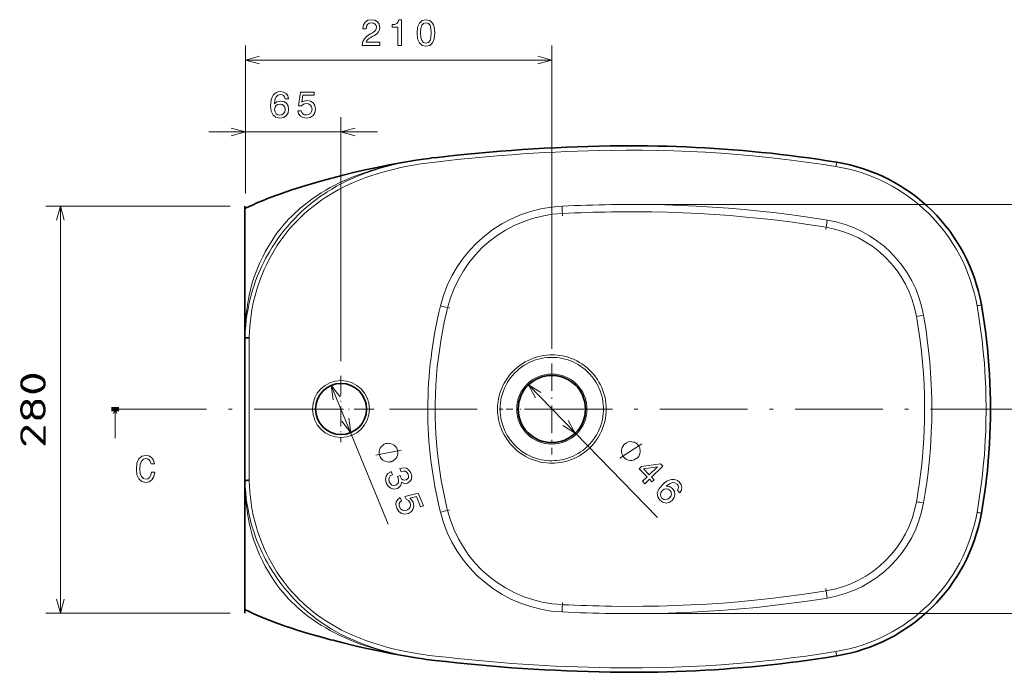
# Model space of a CAD drawing. Extents: x 4 to 344, y 23 to 227.
# Tile 1 of 5: x 8 to 143, y 23 to 112. Entities that reach past the tile are written whole.
import ezdxf
from ezdxf.enums import TextEntityAlignment as Align

# ---------------------------------------------------------------- set-up
doc = ezdxf.new("R2010")
doc.units = 0
doc.linetypes.add('DASHDOT', pattern=[18.5, 12, -3, 0.5, -3])
doc.layers.get('0').update_dxf_attribs({"lineweight": 13})
doc.styles.get("Standard").update_dxf_attribs({"font": 'isocp.shx'})

# ---------------------------------------------------------------- blocks, each defined once
blk = doc.blocks.new('BLOCK1')
at = {"color": 7, "lineweight": 13}
for p, q in [((67.36, 112.74), (42.13, 112.74)), ((44.13, 57.06), (44.13, 112.74)), ((67.36, 57.06), (42.13, 57.06))]:
    blk.add_line(p, q, dxfattribs=at)
for points in [[(44.65, 110.81), (44.13, 112.74), (43.61, 110.81)], [(43.61, 58.99), (44.13, 57.06), (44.65, 58.99)]]:
    blk.add_lwpolyline(points, dxfattribs=at)
blk.add_text('280', height=3.5, rotation=90, dxfattribs=at).set_placement((42.13, 79.65), (42.13, 90.15), align=Align.FIT)
blk = doc.blocks.new('BLOCK2')
at = {"color": 7, "lineweight": 13}
for p, q in [((124.15, 112.98), (183.88, 112.98)), ((181.88, 56.99), (181.88, 112.98)), ((124.15, 56.99), (183.88, 56.99))]:
    blk.add_line(p, q, dxfattribs=at)
for points in [[(182.39, 111.04), (181.88, 112.98), (181.36, 111.04)], [(181.36, 58.92), (181.88, 56.99), (182.39, 58.92)]]:
    blk.add_lwpolyline(points, dxfattribs=at)
blk.add_text('280', height=3.5, rotation=90, dxfattribs=at).set_placement((179.88, 79.73), (179.88, 90.24), align=Align.FIT)

msp = doc.modelspace()

# ---------------------------------------------------------------- linework, layer by layer
at = {"color": 7, "lineweight": 13}
for p, q in [((38.83, 88.02), (38.83, 108.29)), ((80.73, 66.79), (80.73, 108.29)), ((38.83, 106.29), (80.73, 106.29)), ((51.89, 65.1), (51.89, 98.46)), ((33.83, 96.46), (56.89, 96.46)), ((50.57, 61.79), (58.35, 42.78)), ((77.52, 61.85), (95.18, 43.7))]:
    msp.add_line(p, q, dxfattribs=at)
at = {"color": 7, "lineweight": 13, "ltscale": 0.260987}
msp.add_line((38.83, 88.02), (38.83, 98.46), dxfattribs=at)
at = {"color": 7, "lineweight": 35, "ltscale": 0.008368}
for p, q in [((50.8, 90.19), (50.47, 90.1)), ((50.8, 26.91), (50.47, 26.99))]:
    msp.add_line(p, q, dxfattribs=at)
at = {"color": 7, "lineweight": 35}
msp.add_line((38.74, 86.31), (38.74, 30.62), dxfattribs=at)
at = {"color": 7, "lineweight": 13, "ltscale": 0.007752}
for p, q in [((82.18, 85.31), (82.19, 85)), ((82.18, 31.78), (82.19, 32.09))]:
    msp.add_line(p, q, dxfattribs=at)
at = {"color": 7, "lineweight": 13, "ltscale": 0.000138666}
for p, q in [((38.73, 82.66), (38.73, 82.67)), ((38.73, 34.43), (38.73, 34.43))]:
    msp.add_line(p, q, dxfattribs=at)
at = {"color": 7, "lineweight": 13, "ltscale": 0.008057}
for p, q in [((118.24, 83.42), (118.19, 83.1)), ((118.24, 33.68), (118.19, 34))]:
    msp.add_line(p, q, dxfattribs=at)
at = {"color": 7, "lineweight": 13, "ltscale": 0.000121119}
msp.add_line((38.73, 81.74), (38.73, 81.75), dxfattribs=at)
at = {"color": 7, "lineweight": 13, "ltscale": 0.00761}
for p, q in [((66.48, 72.42), (66.77, 72.35)), ((66.48, 44.68), (66.77, 44.75))]:
    msp.add_line(p, q, dxfattribs=at)
at = {"color": 7, "lineweight": 13, "ltscale": 0.002537}
for p, q in [((38.73, 68.4), (38.73, 68.3)), ((38.73, 48.69), (38.73, 48.79))]:
    msp.add_line(p, q, dxfattribs=at)
at = {"color": 7, "lineweight": 13, "ltscale": 0.00053447}
for p, q in [((38.75, 68.4), (38.73, 68.4)), ((38.75, 48.69), (38.73, 48.69))]:
    msp.add_line(p, q, dxfattribs=at)
at = {"color": 7, "lineweight": 13, "ltscale": 3.50952e-05}
for p, q in [((38.73, 68.3), (38.73, 68.3)), ((38.73, 48.79), (38.73, 48.79))]:
    msp.add_line(p, q, dxfattribs=at)
at = {"color": 7, "lineweight": 35, "ltscale": 0.091506}
for p, q in [((38.73, 64.61), (38.73, 68.27)), ((38.73, 52.48), (38.73, 48.82))]:
    msp.add_line(p, q, dxfattribs=at)
at = {"color": 7, "lineweight": 35, "ltscale": 0.091505}
for p, q in [((38.73, 68.27), (38.73, 64.61)), ((38.73, 48.82), (38.73, 52.48))]:
    msp.add_line(p, q, dxfattribs=at)
at = {"color": 7, "lineweight": 13, "ltscale": 0.001622}
for p, q in [((38.75, 68.4), (38.74, 68.34)), ((38.75, 48.69), (38.74, 48.76))]:
    msp.add_line(p, q, dxfattribs=at)
at = {"color": 7, "lineweight": 13, "ltscale": 0.014849}
for p, q in [((39.34, 68.33), (38.75, 68.4)), ((39.34, 48.77), (38.75, 48.69))]:
    msp.add_line(p, q, dxfattribs=at)
at = {"color": 7, "lineweight": 13, "ltscale": 0.242312}
for q in [(39.33, 68.24), (39.33, 48.86)]:
    msp.add_line((39.33, 58.55), q, dxfattribs=at)
at = {"color": 7, "linetype": 'DASHDOT', "lineweight": 13, "ltscale": 0.312158}
for p, q in [((80.73, 64.79), (80.73, 52.31)), ((86.97, 58.55), (74.49, 58.55))]:
    msp.add_line(p, q, dxfattribs=at)
at = {"color": 7, "lineweight": 35, "ltscale": 0.151607}
msp.add_line((38.73, 58.55), (38.73, 64.61), dxfattribs=at)
at = {"color": 7, "lineweight": 13, "ltscale": 0.151607}
for q in [(38.73, 64.61), (38.73, 52.48)]:
    msp.add_line((38.73, 58.55), q, dxfattribs=at)
at = {"color": 7, "linetype": 'DASHDOT', "lineweight": 13, "ltscale": 0.227501}
for p, q in [((51.89, 63.1), (51.89, 54)), ((56.44, 58.55), (47.34, 58.55))]:
    msp.add_line(p, q, dxfattribs=at)
at = {"color": 7, "lineweight": 100, "ltscale": 0.025}
msp.add_line((20.51, 58.55), (21.51, 58.55), dxfattribs=at)
at = {"color": 7, "lineweight": 13, "ltscale": 0.1}
msp.add_line((21.01, 58.55), (21.01, 54.55), dxfattribs=at)
at = {"color": 7, "linetype": 'DASHDOT', "lineweight": 13}
msp.add_line((21.51, 58.55), (176.3, 58.55), dxfattribs=at)
at = {"color": 7, "lineweight": 35, "ltscale": 0.151677}
msp.add_line((38.73, 58.55), (38.73, 52.48), dxfattribs=at)
at = {"color": 7, "lineweight": 13, "ltscale": 0.089233}
for p, q in [((56.64, 52.24), (60.14, 52.92)), ((90.05, 51.84), (93.05, 53.78))]:
    msp.add_line(p, q, dxfattribs=at)
at = {"color": 7, "lineweight": 35, "ltscale": 0.092252}
msp.add_line((38.73, 52.48), (38.73, 48.79), dxfattribs=at)
at = {"color": 7, "lineweight": 13, "ltscale": 0.000121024}
msp.add_line((38.73, 35.35), (38.73, 35.35), dxfattribs=at)
at = {"color": 7, "lineweight": 13}
for points in [[(54.81, 108.29), (57.22, 108.29), (57.22, 108.73), (55.32, 108.73), (55.42, 108.96), (55.6, 109.16), (56.16, 109.52), (56.46, 109.67), (56.79, 109.89), (57.03, 110.14), (57.17, 110.44), (57.22, 110.77), (57.13, 111.2), (56.9, 111.53), (56.53, 111.74), (56.06, 111.82), (55.58, 111.73), (55.21, 111.5), (54.97, 111.12), (54.89, 110.62), (54.89, 110.55), (55.35, 110.55), (55.35, 110.59), (55.4, 110.93), (55.53, 111.18), (55.75, 111.34), (56.04, 111.4), (56.33, 111.35), (56.55, 111.22), (56.69, 111.03), (56.74, 110.78), (56.7, 110.55), (56.61, 110.35), (56.45, 110.18), (56.22, 110.03), (55.93, 109.87), (55.43, 109.55), (55.09, 109.22), (54.88, 108.82), (54.81, 108.31)], [(59.69, 108.29), (60.15, 108.29), (60.15, 111.82), (59.8, 111.82), (59.71, 111.51), (59.53, 111.3), (59.25, 111.18), (58.87, 111.14), (58.87, 110.78), (59.69, 110.78)], [(62.3, 110), (62.38, 109.21), (62.61, 108.65), (62.99, 108.3), (63.52, 108.19), (64.03, 108.3), (64.41, 108.65), (64.64, 109.21), (64.73, 110), (64.64, 110.79), (64.55, 111.1), (64.41, 111.36), (64.03, 111.7), (63.52, 111.82), (62.99, 111.7), (62.61, 111.35), (62.38, 110.79)], [(62.78, 110), (62.82, 110.61), (62.95, 111.05), (63.18, 111.31), (63.52, 111.4), (63.85, 111.31), (64.08, 111.05), (64.2, 110.61), (64.24, 110), (64.2, 109.39), (64.08, 108.95), (63.85, 108.69), (63.52, 108.61), (63.18, 108.69), (62.95, 108.95), (62.82, 109.39)], [(44.7, 101.01), (44.61, 101.42), (44.38, 101.72), (44.04, 101.92), (43.6, 101.98), (43.3, 101.95), (43.04, 101.85), (42.82, 101.69), (42.62, 101.47), (42.47, 101.2), (42.36, 100.86), (42.29, 100.46), (42.27, 100.01), (42.35, 99.29), (42.6, 98.77), (43, 98.46), (43.54, 98.36), (44.03, 98.45), (44.41, 98.68), (44.65, 99.06), (44.73, 99.53), (44.65, 100.01), (44.42, 100.38), (44.06, 100.61), (43.61, 100.69), (43.13, 100.59), (42.78, 100.3), (42.85, 100.86), (43.01, 101.26), (43.26, 101.49), (43.6, 101.57), (43.86, 101.53), (44.05, 101.43), (44.17, 101.25), (44.24, 101.01)], [(45.98, 99.37), (46.09, 98.96), (46.34, 98.63), (46.7, 98.43), (47.16, 98.36), (47.67, 98.45), (48.07, 98.69), (48.32, 99.09), (48.42, 99.59), (48.33, 100.06), (48.09, 100.43), (47.71, 100.67), (47.22, 100.75), (46.84, 100.69), (46.55, 100.52), (46.69, 101.47), (48.23, 101.47), (48.23, 101.88), (46.36, 101.88), (46.08, 100.03), (46.48, 100.03), (46.77, 100.26), (47.15, 100.35), (47.47, 100.29), (47.72, 100.13), (47.87, 99.88), (47.93, 99.57), (47.87, 99.25), (47.71, 99), (47.47, 98.85), (47.15, 98.79), (46.88, 98.82), (46.67, 98.94), (46.52, 99.12), (46.45, 99.37)], [(44.24, 99.53), (44.19, 99.21), (44.05, 98.97), (43.82, 98.8), (43.54, 98.75), (43.24, 98.8), (43.01, 98.96), (42.87, 99.2), (42.82, 99.52), (42.87, 99.83), (43.01, 100.07), (43.25, 100.22), (43.56, 100.28), (43.83, 100.22), (44.05, 100.08), (44.19, 99.84)], [(92.45, 51.89), (92.53, 51.97), (92.66, 52.17), (92.74, 52.34), (92.78, 52.46), (92.83, 52.67), (92.83, 52.91), (92.79, 53.12), (92.75, 53.24), (92.67, 53.41), (92.55, 53.62), (92.47, 53.7), (92.39, 53.79), (92.18, 53.91), (92.02, 54), (91.9, 54.04), (91.69, 54.08), (91.44, 54.09), (91.24, 54.05), (91.11, 54.01), (90.95, 53.93), (90.74, 53.81), (90.66, 53.73), (90.57, 53.65), (90.44, 53.44), (90.36, 53.28), (90.32, 53.15), (90.27, 52.95), (90.27, 52.7), (90.31, 52.49), (90.35, 52.37), (90.43, 52.2), (90.55, 52), (90.63, 51.91), (90.71, 51.83), (90.92, 51.7), (91.08, 51.62), (91.2, 51.57), (91.41, 51.53), (91.66, 51.53), (91.86, 51.57), (91.99, 51.61), (92.15, 51.69), (92.36, 51.81)], [(58.88, 51.4), (58.98, 51.44), (59.18, 51.58), (59.32, 51.7), (59.4, 51.8), (59.52, 51.98), (59.62, 52.2), (59.66, 52.41), (59.67, 52.54), (59.66, 52.72), (59.62, 52.96), (59.58, 53.07), (59.53, 53.18), (59.39, 53.37), (59.27, 53.51), (59.17, 53.6), (59, 53.71), (58.77, 53.81), (58.56, 53.85), (58.43, 53.86), (58.25, 53.85), (58.01, 53.82), (57.9, 53.77), (57.8, 53.73), (57.6, 53.58), (57.46, 53.46), (57.38, 53.37), (57.26, 53.19), (57.16, 52.96), (57.12, 52.76), (57.11, 52.63), (57.12, 52.44), (57.16, 52.2), (57.2, 52.1), (57.25, 51.99), (57.39, 51.79), (57.51, 51.66), (57.61, 51.57), (57.78, 51.45), (58.01, 51.36), (58.22, 51.31), (58.35, 51.3), (58.53, 51.32), (58.77, 51.35)], [(25.97, 49.91), (25.87, 49.49), (25.7, 49.19), (25.47, 49), (25.19, 48.94), (24.87, 49.03), (24.61, 49.3), (24.44, 49.75), (24.38, 50.36), (24.44, 50.97), (24.6, 51.42), (24.86, 51.69), (25.19, 51.79), (25.44, 51.74), (25.64, 51.6), (25.8, 51.37), (25.92, 51.06), (26.39, 51.06), (26.24, 51.54), (25.98, 51.9), (25.62, 52.13), (25.19, 52.21), (24.66, 52.08), (24.25, 51.73), (23.99, 51.15), (23.9, 50.36), (23.99, 49.57), (24.25, 48.99), (24.66, 48.64), (25.19, 48.51), (25.66, 48.61), (26.04, 48.88), (26.31, 49.32), (26.45, 49.91)], [(58.75, 50), (58.71, 49.98), (58.3, 49.72), (58.05, 49.37), (57.98, 48.93), (58.09, 48.44), (58.36, 47.99), (58.72, 47.71), (59.14, 47.61), (59.6, 47.7), (59.86, 47.85), (60.04, 48.04), (60.14, 48.28), (60.18, 48.56), (60.55, 48.36), (61, 48.42), (61.33, 48.63), (61.53, 48.95), (61.56, 49.35), (61.44, 49.82), (61.19, 50.21), (60.86, 50.45), (60.44, 50.52), (59.98, 50.41), (59.95, 50.4), (60.12, 49.98), (60.43, 50.07), (60.7, 50.04), (60.91, 49.89), (61.07, 49.64), (61.13, 49.38), (61.11, 49.16), (60.99, 48.99), (60.79, 48.86), (60.55, 48.81), (60.35, 48.86), (60.17, 49.02), (60.04, 49.27), (59.97, 49.45), (59.6, 49.3), (59.7, 49.08), (59.78, 48.77), (59.76, 48.5), (59.63, 48.3), (59.41, 48.15), (59.12, 48.09), (58.86, 48.15), (58.65, 48.31), (58.49, 48.58), (58.42, 48.89), (58.47, 49.16), (58.64, 49.39), (58.92, 49.57)], [(93.14, 48.66), (93.46, 48.34), (94.08, 48.94), (94.43, 48.59), (94.72, 48.87), (94.37, 49.22), (95.91, 50.73), (95.59, 51.06), (93.01, 50.68), (92.69, 50.37), (93.76, 49.27)], [(93.27, 50.35), (95.18, 50.64), (94.05, 49.55)], [(98.23, 47.1), (98.45, 47.45), (98.52, 47.82), (98.42, 48.2), (98.15, 48.57), (97.92, 48.76), (97.67, 48.87), (97.4, 48.93), (97.11, 48.91), (96.8, 48.82), (96.48, 48.67), (96.15, 48.44), (95.81, 48.14), (95.36, 47.59), (95.16, 47.05), (95.21, 46.54), (95.51, 46.08), (95.92, 45.79), (96.35, 45.69), (96.79, 45.78), (97.19, 46.04), (97.47, 46.44), (97.57, 46.86), (97.49, 47.28), (97.24, 47.66), (96.83, 47.93), (96.38, 47.99), (96.83, 48.32), (97.22, 48.48), (97.57, 48.47), (97.86, 48.28), (98.01, 48.07), (98.07, 47.86), (98.03, 47.65), (97.91, 47.43)], [(96.84, 46.39), (96.58, 46.21), (96.3, 46.14), (96.03, 46.19), (95.8, 46.36), (95.63, 46.61), (95.58, 46.88), (95.65, 47.15), (95.85, 47.41), (96.11, 47.59), (96.37, 47.65), (96.64, 47.59), (96.9, 47.41), (97.05, 47.17), (97.1, 46.92), (97.03, 46.65)], [(60, 46.45), (59.66, 46.19), (59.45, 45.84), (59.4, 45.43), (59.51, 44.97), (59.79, 44.53), (60.17, 44.26), (60.63, 44.17), (61.13, 44.27), (61.53, 44.53), (61.78, 44.89), (61.86, 45.33), (61.75, 45.82), (61.55, 46.15), (61.29, 46.35), (62.21, 46.58), (62.79, 45.16), (63.18, 45.32), (62.47, 47.05), (60.64, 46.6), (60.8, 46.23), (61.13, 46.05), (61.35, 45.74), (61.42, 45.42), (61.36, 45.13), (61.19, 44.89), (60.92, 44.72), (60.61, 44.65), (60.32, 44.7), (60.08, 44.87), (59.91, 45.15), (59.84, 45.41), (59.87, 45.64), (59.98, 45.85), (60.18, 46.01)]]:
    msp.add_lwpolyline(points, close=True, dxfattribs=at)
for points in [[(40.76, 106.81), (38.83, 106.29), (40.76, 105.78)], [(78.8, 105.78), (80.73, 106.29), (78.8, 106.81)], [(36.89, 95.94), (38.83, 96.46), (36.89, 96.97)], [(53.83, 96.97), (51.89, 96.46), (53.83, 95.94)], [(119.59, 91.73), (117.55, 92.05), (115.51, 92.34), (113.46, 92.61), (111.92, 92.8), (110.38, 92.97), (108.23, 93.19), (106.07, 93.38), (103.91, 93.54), (101.74, 93.68), (99.58, 93.79), (97.41, 93.87), (95.24, 93.93), (93.07, 93.96), (90.91, 93.97), (88.74, 93.94)], [(38.73, 68.4), (38.76, 69.38), (38.81, 70.26), (38.85, 70.76), (38.93, 71.58), (39.04, 72.4), (39.16, 73.14), (39.19, 73.32), (39.35, 74.12), (39.53, 74.91), (39.62, 75.27), (39.81, 75.95), (40.03, 76.62), (40.19, 77.09), (40.36, 77.55), (40.55, 78.02), (40.75, 78.48), (40.96, 78.93), (41.18, 79.39), (41.53, 80.07), (41.91, 80.74), (42.32, 81.4), (42.74, 82.05), (43.14, 82.59), (43.54, 83.13), (43.97, 83.65), (44.41, 84.16), (44.78, 84.56), (45.17, 84.96), (45.56, 85.34), (45.93, 85.68), (46.3, 86.01), (46.89, 86.5), (47.49, 86.96), (48.1, 87.41), (48.73, 87.83), (49.18, 88.12), (49.8, 88.49), (50.43, 88.85), (51.07, 89.19), (51.56, 89.43), (52.07, 89.67), (52.58, 89.9), (53.12, 90.13), (53.67, 90.35), (54.44, 90.65), (55.23, 90.92), (56.01, 91.18), (56.63, 91.37), (57.26, 91.55), (58.14, 91.78), (59.02, 91.99), (59.9, 92.18), (60.6, 92.32), (61.3, 92.45), (61.87, 92.54)], [(61.87, 92.54), (60.89, 92.36), (59.94, 92.17), (59, 91.95), (58.13, 91.73), (57.27, 91.49), (56.41, 91.23), (55.61, 90.96), (54.82, 90.67), (54.07, 90.37), (53.33, 90.05), (52.62, 89.72), (51.93, 89.38), (51.26, 89.02), (50.62, 88.65), (50, 88.27), (49.54, 87.97), (49.1, 87.67), (48.51, 87.24), (47.94, 86.81), (47.39, 86.35), (46.84, 85.88), (46.45, 85.52), (46.06, 85.15), (45.56, 84.64), (45.07, 84.12), (44.6, 83.58), (44.14, 83.03), (43.7, 82.46), (43.27, 81.88), (42.87, 81.29), (42.48, 80.69), (42.11, 80.08), (41.84, 79.61), (41.58, 79.13), (41.34, 78.65), (41.1, 78.17), (40.87, 77.67), (40.66, 77.17), (40.45, 76.67), (40.22, 76.07), (40.01, 75.46), (39.85, 74.96), (39.62, 74.19), (39.42, 73.41), (39.34, 73.06), (39.18, 72.28), (39.13, 72.02), (39.03, 71.41), (38.94, 70.79), (38.86, 70), (38.79, 69.19), (38.76, 68.57), (38.76, 68.43), (38.75, 68.4)], [(63.22, 92.14), (62.5, 92.04), (61.79, 91.92), (60.98, 91.77), (60.08, 91.59), (59.19, 91.39), (58.31, 91.16), (57.43, 90.92), (56.83, 90.74), (56.23, 90.55), (55.31, 90.23), (54.83, 90.05), (54.36, 89.87), (53.92, 89.68), (53.48, 89.49), (52.96, 89.26), (52.46, 89.02), (51.97, 88.77), (51.49, 88.52), (50.81, 88.14), (50.13, 87.73), (49.7, 87.45), (49.28, 87.17), (48.67, 86.73), (48.08, 86.28), (47.49, 85.8), (46.92, 85.31), (46.56, 84.97), (46.21, 84.64), (45.74, 84.15), (45.27, 83.65), (44.82, 83.14), (44.39, 82.61), (43.98, 82.07), (43.55, 81.48), (43.14, 80.87), (42.75, 80.25), (42.37, 79.61), (42.02, 78.96), (41.69, 78.3), (41.38, 77.63), (41.09, 76.95), (40.91, 76.49), (40.68, 75.86), (40.47, 75.23), (40.37, 74.89), (40.14, 74.07), (39.94, 73.25), (39.9, 73.07), (39.76, 72.34), (39.72, 72.15), (39.6, 71.41), (39.51, 70.66), (39.44, 69.91), (39.38, 69.05), (39.35, 68.52), (39.35, 68.41), (39.34, 68.33)], [(119.59, 91.73), (119.66, 92.15), (119.69, 92.32), (119.69, 92.32)], [(82.13, 86.31), (82.16, 85.61), (82.18, 85.32), (82.18, 85.31)], [(88.85, 86.52), (89.63, 86.53), (91.82, 86.54), (94, 86.53), (96.18, 86.48), (98.36, 86.41), (100.54, 86.31), (102.71, 86.18), (104.89, 86.03), (107.06, 85.84), (109.23, 85.63), (111.4, 85.39), (113.56, 85.11), (115.73, 84.82), (117.88, 84.49), (118.4, 84.4)], [(88.88, 85.52), (90.11, 85.54), (92.25, 85.54), (94.4, 85.52), (96.54, 85.47), (98.69, 85.4), (100.83, 85.3), (102.97, 85.17), (105.11, 85.01), (107.25, 84.82), (109.38, 84.61), (111.52, 84.37), (113.64, 84.1), (115.77, 83.8), (117.01, 83.61), (118.24, 83.42)], [(118.4, 84.4), (118.29, 83.71), (118.25, 83.43), (118.24, 83.42)], [(64.77, 58.55), (64.77, 59.25), (64.8, 60.53), (64.86, 61.8), (64.95, 63.08), (65.07, 64.35), (65.21, 65.62), (65.39, 66.89), (65.59, 68.15), (65.82, 69.41), (66.07, 70.66), (66.35, 71.91), (66.48, 72.42)], [(131.58, 71.4), (131.63, 71.11), (131.87, 69.6), (132.09, 68.07), (132.27, 66.55), (132.42, 65.02), (132.49, 64.25), (132.54, 63.49), (132.59, 62.72), (132.63, 61.95), (132.67, 60.93), (132.7, 59.9), (132.71, 58.55)], [(138.89, 72.68), (139.15, 71.11), (139.38, 69.54), (139.58, 67.96), (139.75, 66.38), (139.89, 64.8), (139.96, 63.8), (140.02, 62.81), (140.08, 61.48), (140.11, 60.16), (140.13, 58.83), (140.13, 58.55)], [(130.6, 71.23), (130.66, 70.92), (130.9, 69.42), (131.11, 67.93), (131.29, 66.42), (131.44, 64.92), (131.55, 63.41), (131.64, 61.9), (131.69, 60.39), (131.72, 58.88), (131.72, 58.55)], [(38.73, 68.27), (38.73, 68.27), (38.74, 68.27), (38.74, 68.27), (38.82, 68.26), (39.09, 68.25), (39.33, 68.24)], [(38.74, 68.34), (38.74, 68.34), (38.75, 68.34), (38.82, 68.33), (38.96, 68.31), (39.33, 68.24)], [(73.31, 58.55), (73.32, 59), (73.35, 59.28), (73.38, 59.56), (73.45, 59.95), (73.53, 60.34), (73.64, 60.71), (73.76, 61.07), (73.9, 61.42), (74.05, 61.75), (74.22, 62.08), (74.34, 62.3), (74.47, 62.51), (74.61, 62.71), (74.75, 62.91), (75.05, 63.3), (75.35, 63.63), (75.67, 63.95), (76, 64.25), (76.35, 64.52), (76.72, 64.77), (77.1, 65), (77.49, 65.21), (77.9, 65.39), (78.32, 65.55), (78.75, 65.69), (79.19, 65.8), (79.64, 65.88), (80.04, 65.93), (80.44, 65.96), (80.73, 65.96)], [(73.67, 58.55), (73.68, 58.97), (73.71, 59.36), (73.77, 59.79), (73.86, 60.21), (73.97, 60.62), (74.11, 61.03), (74.26, 61.41), (74.44, 61.79), (74.64, 62.15), (74.86, 62.5), (75.1, 62.83), (75.35, 63.15), (75.62, 63.45), (75.93, 63.75), (76.25, 64.03), (76.6, 64.29), (76.95, 64.53), (77.32, 64.75), (77.71, 64.95), (78.1, 65.12), (78.51, 65.27), (78.93, 65.39), (79.31, 65.48), (79.69, 65.55), (80.08, 65.59), (80.41, 65.61), (80.73, 65.62)], [(87.8, 58.55), (87.79, 58.84), (87.77, 59.12), (87.72, 59.58), (87.64, 60.04), (87.53, 60.48), (87.39, 60.92), (87.22, 61.34), (87.12, 61.56), (87.02, 61.77), (86.79, 62.18), (86.54, 62.58), (86.26, 62.95), (85.95, 63.31), (85.63, 63.64), (85.28, 63.95), (84.98, 64.2), (84.66, 64.42), (84.33, 64.63), (83.99, 64.82), (83.64, 64.99), (83.28, 65.14), (82.91, 65.27), (82.52, 65.39), (82.12, 65.48)], [(88.16, 58.55), (88.15, 58.95), (88.11, 59.39), (88.05, 59.83), (87.96, 60.26), (87.85, 60.68), (87.71, 61.09), (87.55, 61.48), (87.37, 61.87), (87.18, 62.24), (86.96, 62.6), (86.72, 62.95), (86.46, 63.28), (86.16, 63.61), (85.85, 63.93), (85.52, 64.23), (85.17, 64.51), (84.84, 64.73), (84.5, 64.94), (84.16, 65.14), (83.8, 65.31), (83.43, 65.46), (83.06, 65.6), (82.63, 65.72), (82.19, 65.82)], [(51.78, 60.2), (50.57, 61.79), (50.82, 59.8)], [(79.24, 60.82), (77.52, 61.85), (78.5, 60.1)], [(21.25, 57.95), (21.01, 58.55), (20.76, 57.95)], [(64.77, 58.55), (64.78, 57.41), (64.82, 56.27), (64.87, 55.14), (64.95, 54), (65.06, 52.87), (65.18, 51.74), (65.27, 51.06), (65.36, 50.39), (65.46, 49.71), (65.57, 49.03), (65.82, 47.69), (66.09, 46.35), (66.39, 45.02), (66.48, 44.68)], [(73.31, 58.55), (73.32, 58.1), (73.35, 57.82), (73.38, 57.53), (73.45, 57.14), (73.53, 56.76), (73.64, 56.39), (73.76, 56.03), (73.9, 55.68), (74.05, 55.34), (74.22, 55.01), (74.34, 54.8), (74.47, 54.59), (74.61, 54.38), (74.75, 54.18), (75.05, 53.8), (75.35, 53.47), (75.67, 53.15), (76, 52.85), (76.35, 52.58), (76.72, 52.32), (77.1, 52.09), (77.49, 51.89), (77.9, 51.7), (78.32, 51.54), (78.75, 51.41), (79.19, 51.3), (79.64, 51.22), (80.04, 51.17), (80.44, 51.14), (80.73, 51.14)], [(73.67, 58.55), (73.68, 58.13), (73.71, 57.74), (73.77, 57.31), (73.86, 56.89), (73.97, 56.47), (74.11, 56.07), (74.26, 55.68), (74.44, 55.31), (74.64, 54.95), (74.86, 54.6), (75.1, 54.27), (75.35, 53.95), (75.62, 53.65), (75.93, 53.35), (76.25, 53.07), (76.6, 52.8), (76.95, 52.56), (77.32, 52.35), (77.71, 52.15), (78.1, 51.98), (78.51, 51.83), (78.93, 51.71), (79.31, 51.62), (79.69, 51.55), (80.08, 51.5), (80.41, 51.48), (80.73, 51.48)], [(87.8, 58.55), (87.79, 58.26), (87.77, 57.98), (87.72, 57.51), (87.64, 57.06), (87.53, 56.61), (87.39, 56.18), (87.22, 55.76), (87.12, 55.54), (87.02, 55.33), (86.79, 54.92), (86.54, 54.52), (86.26, 54.15), (85.95, 53.79), (85.63, 53.46), (85.28, 53.14), (84.98, 52.9), (84.66, 52.68), (84.33, 52.47), (83.99, 52.28), (83.64, 52.11), (83.28, 51.96), (82.91, 51.83), (82.52, 51.71), (82.12, 51.62)], [(88.16, 58.55), (88.15, 58.15), (88.11, 57.71), (88.05, 57.27), (87.96, 56.84), (87.85, 56.42), (87.71, 56.01), (87.55, 55.61), (87.37, 55.23), (87.18, 54.86), (86.96, 54.5), (86.72, 54.15), (86.46, 53.82), (86.16, 53.49), (85.85, 53.17), (85.52, 52.87), (85.17, 52.59), (84.84, 52.36), (84.5, 52.15), (84.16, 51.96), (83.8, 51.79), (83.43, 51.63), (83.06, 51.5), (82.63, 51.38), (82.19, 51.28)], [(130.6, 45.87), (130.73, 46.64), (130.86, 47.41), (130.97, 48.17), (131.08, 48.94), (131.21, 49.97), (131.32, 51), (131.42, 52.03), (131.52, 53.27), (131.6, 54.5), (131.66, 55.75), (131.7, 56.99), (131.72, 58.23), (131.72, 58.55)], [(131.58, 45.7), (131.81, 47.09), (132.01, 48.48), (132.19, 49.87), (132.35, 51.27), (132.47, 52.67), (132.57, 54.07), (132.64, 55.48), (132.69, 56.88), (132.71, 58.29), (132.71, 58.55)], [(138.89, 44.41), (139.15, 45.98), (139.38, 47.56), (139.58, 49.14), (139.75, 50.72), (139.89, 52.3), (139.96, 53.29), (140.02, 54.29), (140.08, 55.61), (140.11, 56.94), (140.13, 58.27), (140.13, 58.55)], [(52.01, 56.9), (53.22, 55.31), (52.97, 57.29)], [(82.22, 56.28), (83.94, 55.25), (82.96, 57)], [(38.73, 48.82), (38.73, 48.83), (38.74, 48.83), (38.74, 48.83), (38.82, 48.84), (39.09, 48.85), (39.33, 48.86)], [(38.73, 48.69), (38.76, 47.71), (38.81, 46.84), (38.85, 46.34), (38.93, 45.52), (39.04, 44.7), (39.16, 43.96), (39.19, 43.77), (39.35, 42.98), (39.53, 42.19), (39.62, 41.83), (39.81, 41.15), (40.03, 40.47), (40.19, 40.01), (40.36, 39.54), (40.55, 39.08), (40.75, 38.62), (40.96, 38.16), (41.18, 37.71), (41.53, 37.03), (41.91, 36.35), (42.32, 35.7), (42.74, 35.05), (43.14, 34.5), (43.54, 33.97), (43.97, 33.45), (44.41, 32.94), (44.78, 32.53), (45.17, 32.14), (45.56, 31.75), (45.93, 31.42), (46.3, 31.09), (46.89, 30.6), (47.49, 30.13), (48.1, 29.69), (48.73, 29.27), (49.18, 28.98), (49.8, 28.61), (50.43, 28.25), (51.07, 27.91), (51.56, 27.67), (52.07, 27.43), (52.58, 27.2), (53.12, 26.97), (53.67, 26.74), (54.44, 26.45), (55.23, 26.17), (56.01, 25.92), (56.63, 25.73), (57.26, 25.55), (58.14, 25.32), (59.02, 25.11), (59.9, 24.92), (60.6, 24.78), (61.3, 24.65), (61.87, 24.56)], [(38.74, 48.76), (38.74, 48.76), (38.75, 48.76), (38.82, 48.76), (38.96, 48.79), (39.33, 48.86)], [(61.87, 24.56), (60.89, 24.73), (59.94, 24.93), (59, 25.14), (58.13, 25.36), (57.26, 25.61), (56.4, 25.87), (55.61, 26.14), (54.82, 26.43), (54.07, 26.73), (53.32, 27.05), (52.61, 27.38), (51.93, 27.72), (51.26, 28.08), (50.61, 28.45), (50, 28.83), (49.54, 29.12), (49.1, 29.43), (48.51, 29.86), (47.94, 30.29), (47.38, 30.74), (46.84, 31.22), (46.45, 31.58), (46.06, 31.95), (45.56, 32.45), (45.07, 32.98), (44.6, 33.52), (44.14, 34.07), (43.7, 34.64), (43.27, 35.21), (42.87, 35.81), (42.48, 36.41), (42.11, 37.02), (41.84, 37.49), (41.58, 37.97), (41.34, 38.45), (41.1, 38.93), (40.87, 39.43), (40.66, 39.93), (40.45, 40.43), (40.22, 41.03), (40.01, 41.64), (39.85, 42.14), (39.62, 42.91), (39.42, 43.69), (39.34, 44.04), (39.18, 44.82), (39.13, 45.08), (39.03, 45.69), (38.94, 46.31), (38.86, 47.1), (38.79, 47.91), (38.76, 48.55), (38.75, 48.69)], [(63.22, 24.95), (62.5, 25.06), (61.79, 25.18), (60.98, 25.33), (60.08, 25.51), (59.19, 25.71), (58.31, 25.93), (57.43, 26.18), (56.83, 26.36), (56.23, 26.55), (55.31, 26.87), (54.83, 27.05), (54.36, 27.23), (53.92, 27.41), (53.48, 27.6), (52.96, 27.84), (52.46, 28.08), (51.97, 28.32), (51.49, 28.58), (50.81, 28.96), (50.13, 29.37), (49.7, 29.65), (49.28, 29.93), (48.67, 30.36), (48.08, 30.82), (47.49, 31.29), (46.92, 31.79), (46.56, 32.12), (46.21, 32.46), (45.74, 32.95), (45.27, 33.45), (44.82, 33.96), (44.39, 34.49), (43.98, 35.03), (43.55, 35.62), (43.14, 36.23), (42.75, 36.85), (42.37, 37.49), (42.02, 38.14), (41.69, 38.8), (41.38, 39.47), (41.09, 40.15), (40.91, 40.6), (40.68, 41.23), (40.47, 41.86), (40.37, 42.2), (40.14, 43.02), (39.94, 43.85), (39.9, 44.03), (39.76, 44.76), (39.72, 44.94), (39.6, 45.69), (39.51, 46.43), (39.44, 47.19), (39.38, 48.05), (39.35, 48.58), (39.35, 48.69), (39.34, 48.77)], [(88.88, 31.58), (91.06, 31.55), (93.23, 31.56), (95.41, 31.59), (97.59, 31.66), (99.76, 31.75), (101.94, 31.87), (104.11, 32.01), (106.28, 32.19), (108.45, 32.39), (110.62, 32.63), (112.78, 32.89), (114.94, 33.18), (117.09, 33.5), (118.24, 33.68)], [(118.4, 32.69), (118.29, 33.38), (118.25, 33.67), (118.24, 33.68)], [(88.85, 30.58), (91.07, 30.56), (93.28, 30.56), (95.5, 30.6), (97.71, 30.66), (99.93, 30.75), (102.14, 30.88), (104.35, 31.03), (106.56, 31.21), (108.76, 31.42), (110.96, 31.66), (113.16, 31.93), (115.36, 32.23), (117.55, 32.56), (118.4, 32.69)], [(82.13, 30.79), (82.16, 31.49), (82.18, 31.78), (82.18, 31.78)], [(119.59, 25.37), (117.55, 25.05), (115.51, 24.76), (113.46, 24.49), (111.92, 24.3), (110.38, 24.13), (108.23, 23.91), (106.07, 23.72), (103.91, 23.56), (101.74, 23.42), (99.58, 23.31), (97.41, 23.22), (95.24, 23.17), (93.07, 23.14), (90.91, 23.13), (88.74, 23.15)], [(119.59, 25.37), (119.66, 24.94), (119.69, 24.78), (119.69, 24.78)]]:
    msp.add_lwpolyline(points, dxfattribs=at)
at = {"color": 7, "lineweight": 35}
for points in [[(88.73, 94.54), (90.03, 94.56), (91.32, 94.57), (92.62, 94.56), (93.91, 94.55), (95.21, 94.53), (96.5, 94.5), (97.79, 94.46), (99.09, 94.41), (100.38, 94.35), (101.68, 94.28), (102.97, 94.21), (104.26, 94.12), (105.55, 94.02), (106.84, 93.92), (108.13, 93.8), (109.42, 93.67), (110.71, 93.54), (111.99, 93.39), (113.28, 93.24), (114.56, 93.07), (115.85, 92.9), (117.13, 92.72), (118.41, 92.52), (119.69, 92.32)], [(61.91, 92.55), (60.31, 92.28), (58.72, 91.99), (57.02, 91.65), (55.22, 91.26), (53.8, 90.94), (52.02, 90.5), (50.8, 90.19)], [(50.47, 90.1), (49.25, 89.77), (47.73, 89.33), (47.42, 89.24), (45.91, 88.78), (45.16, 88.53), (44.41, 88.28), (43.24, 87.87), (42.08, 87.44), (41.23, 87.1), (40.4, 86.75), (39.86, 86.51), (39.34, 86.27), (38.83, 86.02)], [(140.74, 58.55), (140.73, 59.74), (140.7, 60.94), (140.66, 62.13), (140.59, 63.32), (140.52, 64.51), (140.42, 65.7), (140.31, 66.88), (140.18, 68.07), (140.03, 69.25), (139.86, 70.43), (139.68, 71.61), (139.48, 72.79)], [(140.74, 58.55), (140.73, 57.36), (140.7, 56.16), (140.66, 54.97), (140.59, 53.78), (140.52, 52.59), (140.42, 51.4), (140.31, 50.21), (140.18, 49.03), (140.03, 47.84), (139.86, 46.66), (139.68, 45.49), (139.48, 44.31)], [(50.47, 26.99), (49.25, 27.33), (47.73, 27.76), (47.42, 27.85), (45.91, 28.32), (45.16, 28.56), (44.41, 28.81), (43.24, 29.23), (42.08, 29.66), (41.23, 30), (40.4, 30.35), (39.86, 30.59), (39.34, 30.83), (38.83, 31.08)], [(61.91, 24.55), (60.31, 24.82), (58.72, 25.11), (57.02, 25.45), (55.22, 25.84), (53.8, 26.16), (52.02, 26.59), (50.8, 26.91)], [(88.73, 22.55), (90.03, 22.54), (91.32, 22.53), (92.62, 22.53), (93.91, 22.55), (95.21, 22.57), (96.5, 22.6), (97.79, 22.64), (99.09, 22.69), (100.38, 22.74), (101.68, 22.81), (102.97, 22.89), (104.26, 22.98), (105.55, 23.08), (106.84, 23.18), (108.13, 23.3), (109.42, 23.42), (110.71, 23.56), (111.99, 23.7), (113.28, 23.86), (114.56, 24.02), (115.85, 24.2), (117.13, 24.38), (118.41, 24.57), (119.69, 24.78)]]:
    msp.add_lwpolyline(points, dxfattribs=at)
at = {"color": 7, "lineweight": 13}
msp.add_circle((80.73, 58.55), 4.8, dxfattribs=at)
at = {"color": 7, "lineweight": 35}
msp.add_circle((80.73, 58.55), 4.6, dxfattribs=at)
for centre, radius, start, end in [((92.63, -144.06), 238.63, 90.9364, 96.7138), ((73.8, 14.9), 78.57, 96.6304, 97.7983), ((68.89, 51.25), 41.89, 97.8899, 99.6478), ((115.85, 68.63), 24, 9.9715, 80.7839), ((51.89, 58.55), 3.5, 270.0017, 449.9983), ((115.85, 48.47), 24, 279.2161, 350.0285), ((68.89, 65.86), 41.89, 260.3489, 262.11), ((73.8, 102.2), 78.57, 262.2017, 263.3696), ((92.63, 261.16), 238.63, 263.2862, 269.0636)]:
    msp.add_arc(centre, radius, start, end, dxfattribs=at)
at = {"color": 7, "lineweight": 13}
for centre, radius, start, end in [((92.63, -144.07), 238.05, 90.9365, 96.7137), ((73.81, 14.85), 78.01, 96.633, 97.8001), ((115.84, 68.63), 23.4, 9.9715, 80.7839), ((82.95, 68.36), 17.97, 92.618, 166.1638), ((92.65, -143.8), 230.35, 90.9435, 92.6178), ((82.95, 68.36), 16.97, 92.6191, 166.164), ((92.65, -143.79), 229.34, 90.9435, 92.6179), ((115.84, 68.63), 15.98, 9.9726, 80.7929), ((115.85, 68.63), 14.98, 9.9728, 80.7941), ((164.13, -69.86), 144.76, 99.8015, 100.0406), ((111.48, 258.21), 191.17, 256.082, 256.3834), ((175.75, -181.35), 256.58, 99.9131, 100.1346), ((39.04, 68.27), 0.312, 167.0382, 174.1067), ((39.09, 68.27), 0.356, 174.6164, 179.4302), ((38.38, 68.46), 0.967, 347.1835, 352.2625), ((80.76, 58.5), 7.46, 78.8944, 90.1702), ((80.72, 58.59), 7.03, 78.4637, 89.8758), ((51.89, 58.55), 3.5, 112.2771, 145.0173), ((80.72, 58.51), 7.03, 270.1242, 281.5363), ((80.76, 58.6), 7.46, 269.8298, 281.1056), ((39.09, 48.83), 0.356, 180.5698, 185.3836), ((39.04, 48.83), 0.312, 185.8933, 192.9618), ((38.38, 48.64), 0.967, 7.7375, 12.8165), ((115.85, 48.47), 14.98, 279.2059, 350.0272), ((175.75, 298.44), 256.57, 259.865, 260.0865), ((111.48, -141.11), 191.16, 103.6169, 103.9182), ((82.95, 48.74), 16.97, 193.836, 267.3809), ((115.84, 48.47), 15.98, 279.2071, 350.0274), ((82.95, 48.74), 17.97, 193.8362, 267.382), ((115.84, 48.47), 23.4, 279.2161, 350.0285), ((164.13, 186.96), 144.76, 259.9594, 260.1985), ((92.65, 260.88), 229.34, 267.3821, 269.0565), ((92.65, 260.88), 230.33, 267.3821, 269.0566), ((73.81, 102.24), 78.01, 262.1999, 263.367), ((92.63, 261.17), 238.05, 263.2863, 269.0635)]:
    msp.add_arc(centre, radius, start, end, dxfattribs=at)
for centre, major_axis, ratio, start_param, end_param in [((39.33, 84.06), (-0.6, 0), 0.998753, 6.283185, 6.290072), ((3606.97, 58.89), (3543.2, 0.35), 0.127183, 3.110265, 3.14158), ((39.33, 70.15), (-0.6, 0), 0.700489, 6.283185, 6.286585), ((51.89, 58.55), (0, -3.9), 0.999976, 3.141593, 9.424778), ((51.89, 58.55), (0, -3.5), 0.999976, 3.141593, 6.283185), ((3631.17, 58.34), (3567.41, -0.21), 0.126752, 3.1416, 3.172809), ((39.33, 46.95), (-0.6, 0), 0.700489, 6.279786, 6.283185), ((39.33, 33.04), (-0.6, 0), 0.998753, 6.276299, 6.283185)]:
    msp.add_ellipse(centre, major_axis=major_axis, ratio=ratio, start_param=start_param, end_param=end_param, dxfattribs=at)
at = {"color": 7, "lineweight": 35}
msp.add_ellipse((51.91, 58.55), major_axis=(0, -3.5), ratio=0.999976, start_param=3.143483, end_param=6.28149, dxfattribs=at)
at = {"color": 7, "lineweight": 5}
msp.add_point((88.73, 94.54), dxfattribs=at)

# ---------------------------------------------------------------- block references
at = {"lineweight": 0}
for name in ['BLOCK1', 'BLOCK2']:
    msp.add_blockref(name, (-30.62, -26.43), dxfattribs=at)

doc.saveas('drawing.dxf')
